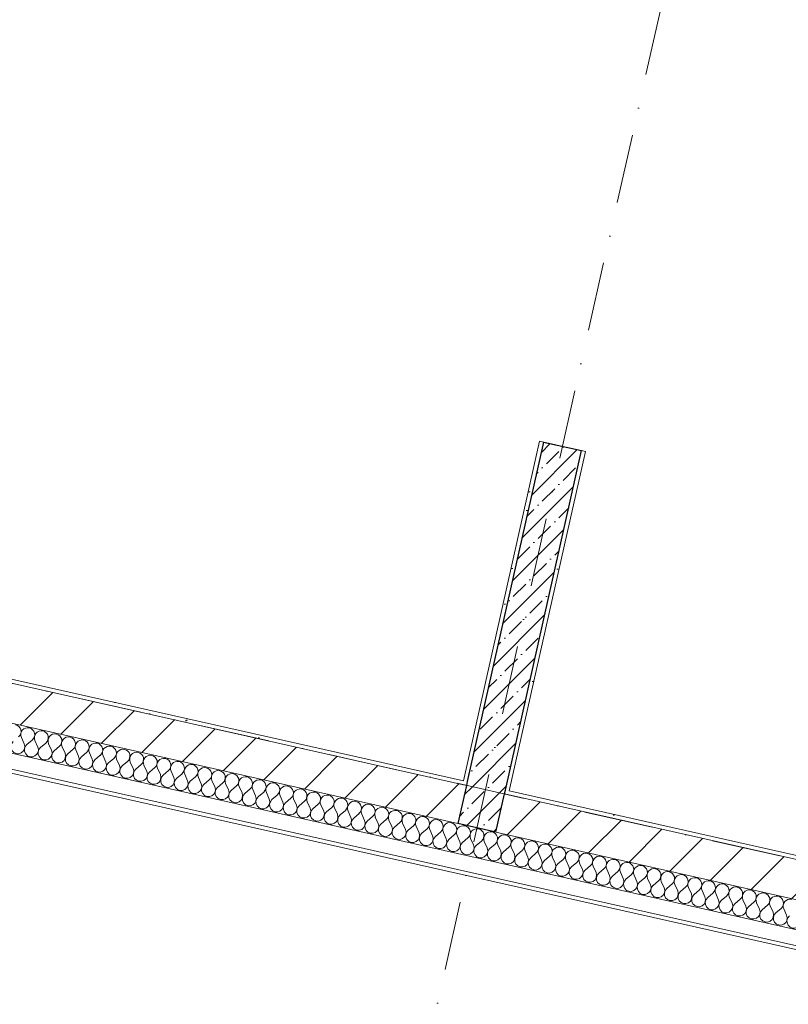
# Model space of a CAD drawing. Header units: millimetres. Extents: x -6990773 to -6682839, y 6117771 to 6220266.
# Tile 107 of 154: x -6935451 to -6931516, y 6130134 to 6135170. Entities that reach past the tile are written whole.
import ezdxf
from ezdxf.enums import TextEntityAlignment as Align

# ---------------------------------------------------------------- set-up
doc = ezdxf.new("R2010")
doc.units = ezdxf.units.MM
doc.header["$MEASUREMENT"] = 0
doc.linetypes.add('Штрихпунктирная', pattern=[670.277762, 352.777767, -176.388884, 0, -141.111112])
for name, color, linetype in [('S - МОП.АР', 7, 'Continuous'), ('АР-Стены_внутренние_пилоны.АР', 7, 'Continuous'), ('АР-Чертеж-Оси_Осевые размеры.АР', 7, 'Continuous'), ('Кровля', 7, 'Continuous')]:
    doc.layers.add(name, color=color, linetype=linetype)
for name, color, linetype, lineweight in [('АР-Стены_внутренние_пилоны.АР_Ном._пера__1', 7, 'Continuous', 30), ('АР-Стены_внутренние_пилоны.АР_Ном._пера__120', 7, 'Continuous', 30), ('АР-Чертеж-Оси_Осевые размеры.АР_Ном._пера__120', 7, 'Continuous', 0), ('Кровля_Ном._пера__1', 7, 'Continuous', 0)]:
    doc.layers.add(name, color=color, linetype=linetype, lineweight=lineweight)
doc.styles.add('РЎР“Р•РќР•Р\xa0Р\x98Р\xa0_РЎРўР\x98Р›Р¬_4', font='GOTHIC.TTF')
doc.dimstyles.new('СГЕНЕРИР_СТИЛЬ__2', dxfattribs={"dimtxt": 400, "dimasz": 332.5, "dimexe": 0.18, "dimexo": 0.0625, "dimgap": 0, "dimtad": 1, "dimdec": 0, "dimzin": 0, "dimdsep": 46, "dimtxsty": 'РЎР“Р•РќР•Р\xa0Р\x98Р\xa0_РЎРўР\x98Р›Р¬_4', "dimblk": 'ARROWHEAD_6', "dimblk1": 'ARROWHEAD_6', "dimblk2": 'ARROWHEAD_6', "dimcen": 0.09, "dimse1": 1, "dimse2": 1, "dimclrd": 7, "dimclre": 7, "dimclrt": 7, "dimazin": 0, "dimtfac": 1, "dimtdec": 4, "dimtmove": 0, "dimatfit": 3, "dimfxl": 1, "dimtolj": 1, "dimtzin": 0, "dimarcsym": 0})
pattern_1 = [(45, (-6566190.34, 6563027.8), (-111.369318, 111.369318), [0, -105, 0, -157.5]), (110, (-6565840.34, 6563027.8), (148.001588, 53.868173), [0, -77, 0, -133])]
pattern_2 = [(45, (-6566190.34, 6562677.8), (-127.27922, 127.27922), [])]
pattern_3 = [(45, (-6566190.34, 6562677.8), (-84.852814, 84.852814), []), (45, (-6566232.77, 6562720.22), (-84.852814, 84.852814), [90, -30, 0, -30])]

# ---------------------------------------------------------------- blocks, each defined once
blk = doc.blocks.new('*X51', base_point=(-6566190.3, 6562677.8))
at = {"layer": 'Кровля_Ном._пера__1', "color": 7, "linetype": 'Continuous', "lineweight": 0}
for p, q in [((-7162690.7, 6131465.7), (-7162705.3, 6131498.3)), ((-7162676.7, 6131462.6), (-7162649.6, 6131485.7)), ((-7162621, 6131450), (-7162635.6, 6131482.6)), ((-7162607, 6131446.9), (-7162579.9, 6131470.1)), ((-7162551.3, 6131434.4), (-7162565.9, 6131466.9)), ((-7162537.4, 6131431.2), (-7162510.2, 6131454.4)), ((-7162481.6, 6131418.7), (-7162496.2, 6131451.3)), ((-7162467.7, 6131415.6), (-7162440.5, 6131438.8)), ((-7162411.9, 6131403.1), (-7162426.6, 6131435.6)), ((-7162398, 6131399.9), (-7162370.8, 6131423.1)), ((-7162342.2, 6131387.4), (-7162356.9, 6131420)), ((-7162328.3, 6131384.3), (-7162301.1, 6131407.5)), ((-7162272.5, 6131371.8), (-7162287.2, 6131404.3)), ((-7162258.6, 6131368.6), (-7162231.4, 6131391.8)), ((-7162202.8, 6131356.1), (-7162217.5, 6131388.7)), ((-7162188.9, 6131353), (-7162161.7, 6131376.2)), ((-7162133.1, 6131340.5), (-7162147.8, 6131373)), ((-7162119.2, 6131337.3), (-7162092, 6131360.5)), ((-7162063.4, 6131324.8), (-7162078.1, 6131357.4)), ((-7162049.5, 6131321.7), (-7162022.3, 6131344.9)), ((-7161993.7, 6131309.2), (-7162008.4, 6131341.7)), ((-7161979.8, 6131306), (-7161952.6, 6131329.2)), ((-7161924.1, 6131293.5), (-7161938.7, 6131326.1)), ((-7161910.1, 6131290.4), (-7161882.9, 6131313.6)), ((-7161854.4, 6131277.8), (-7161869, 6131310.4)), ((-7161840.4, 6131274.7), (-7161813.3, 6131297.9)), ((-7161784.7, 6131262.2), (-7161799.3, 6131294.8)), ((-7161770.7, 6131259.1), (-7161743.6, 6131282.2)), ((-7161715, 6131246.5), (-7161729.6, 6131279.1)), ((-7161701, 6131243.4), (-7161673.9, 6131266.6)), ((-7161645.3, 6131230.9), (-7161659.9, 6131263.5)), ((-7161631.3, 6131227.8), (-7161604.2, 6131250.9)), ((-7161575.6, 6131215.2), (-7161590.2, 6131247.8)), ((-7161561.7, 6131212.1), (-7161534.5, 6131235.3)), ((-7161505.9, 6131199.6), (-7161520.5, 6131232.2)), ((-7161492, 6131196.5), (-7161464.8, 6131219.6)), ((-7161436.2, 6131183.9), (-7161450.9, 6131216.5)), ((-7161422.3, 6131180.8), (-7161395.1, 6131204)), ((-7161366.5, 6131168.3), (-7161381.2, 6131200.9)), ((-7161352.6, 6131165.2), (-7161325.4, 6131188.3)), ((-7161296.8, 6131152.6), (-7161311.5, 6131185.2)), ((-7161282.9, 6131149.5), (-7161255.7, 6131172.7)), ((-7161227.1, 6131137), (-7161241.8, 6131169.5)), ((-7161213.2, 6131133.8), (-7161186, 6131157)), ((-7161157.4, 6131121.3), (-7161172.1, 6131153.9)), ((-7161143.5, 6131118.2), (-7161116.3, 6131141.4)), ((-7161087.7, 6131105.7), (-7161102.4, 6131138.2)), ((-7161073.8, 6131102.5), (-7161046.6, 6131125.7)), ((-7161018.1, 6131090), (-7161032.7, 6131122.6)), ((-7161004.1, 6131086.9), (-7160976.9, 6131110.1)), ((-7160948.4, 6131074.4), (-7160963, 6131106.9)), ((-7160934.4, 6131071.2), (-7160907.3, 6131094.4)), ((-7160878.7, 6131058.7), (-7160893.3, 6131091.3)), ((-7160864.7, 6131055.6), (-7160837.6, 6131078.8)), ((-7160809, 6131043.1), (-7160823.6, 6131075.6)), ((-7160795, 6131039.9), (-7160767.9, 6131063.1)), ((-7160739.3, 6131027.4), (-7160753.9, 6131060)), ((-7160725.3, 6131024.3), (-7160698.2, 6131047.5)), ((-7160669.6, 6131011.8), (-7160684.2, 6131044.3)), ((-7160655.7, 6131008.6), (-7160628.5, 6131031.8)), ((-7160599.9, 6130996.1), (-7160614.5, 6131028.7)), ((-7160586, 6130993), (-7160558.8, 6131016.2)), ((-7160530.2, 6130980.4), (-7160544.9, 6131013)), ((-7160516.3, 6130977.3), (-7160489.1, 6131000.5)), ((-7160460.5, 6130964.8), (-7160475.2, 6130997.4)), ((-7160446.6, 6130961.7), (-7160419.4, 6130984.8)), ((-7160390.8, 6130949.1), (-7160405.5, 6130981.7)), ((-7160376.9, 6130946), (-7160349.7, 6130969.2)), ((-7160321.1, 6130933.5), (-7160335.8, 6130966.1)), ((-7160307.2, 6130930.4), (-7160280, 6130953.5)), ((-7160251.4, 6130917.8), (-7160266.1, 6130950.4)), ((-7160237.5, 6130914.7), (-7160210.3, 6130937.9)), ((-7160181.7, 6130902.2), (-7160196.4, 6130934.8)), ((-7160167.8, 6130899.1), (-7160140.6, 6130922.2)), ((-7160112.1, 6130886.5), (-7160126.7, 6130919.1)), ((-7160098.1, 6130883.4), (-7160070.9, 6130906.6)), ((-7160042.4, 6130870.9), (-7160057, 6130903.5)), ((-7160028.4, 6130867.7), (-7160001.3, 6130890.9)), ((-7159972.7, 6130855.2), (-7159987.3, 6130887.8)), ((-7159958.7, 6130852.1), (-7159931.6, 6130875.3)), ((-7159903, 6130839.6), (-7159917.6, 6130872.1)), ((-7159889, 6130836.4), (-7159861.9, 6130859.6)), ((-7159833.3, 6130823.9), (-7159847.9, 6130856.5)), ((-7159819.3, 6130820.8), (-7159792.2, 6130844)), ((-7159763.6, 6130808.3), (-7159778.2, 6130840.8)), ((-7159749.7, 6130805.1), (-7159722.5, 6130828.3)), ((-7159693.9, 6130792.6), (-7159708.5, 6130825.2)), ((-7159680, 6130789.5), (-7159652.8, 6130812.7)), ((-7159624.2, 6130777), (-7159638.9, 6130809.5)), ((-7159610.3, 6130773.8), (-7159583.1, 6130797)), ((-7159554.5, 6130761.3), (-7159569.2, 6130793.9)), ((-7159540.6, 6130758.2), (-7159513.4, 6130781.4)), ((-7159484.8, 6130745.7), (-7159499.5, 6130778.2)), ((-7159470.9, 6130742.5), (-7159443.7, 6130765.7)), ((-7159415.1, 6130730), (-7159429.8, 6130762.6)), ((-7159401.2, 6130726.9), (-7159374, 6130750.1)), ((-7159345.4, 6130714.4), (-7159360.1, 6130746.9)), ((-7159331.5, 6130711.2), (-7159304.3, 6130734.4)), ((-7159275.7, 6130698.7), (-7159290.4, 6130731.3)), ((-7159261.8, 6130695.6), (-7159234.6, 6130718.8)), ((-7159206.1, 6130683), (-7159220.7, 6130715.6)), ((-7159192.1, 6130679.9), (-7159164.9, 6130703.1)), ((-7159136.4, 6130667.4), (-7159151, 6130700)), ((-7159122.4, 6130664.3), (-7159095.3, 6130687.4)), ((-7159066.7, 6130651.7), (-7159081.3, 6130684.3)), ((-7159052.7, 6130648.6), (-7159025.6, 6130671.8)), ((-7158997, 6130636.1), (-7159011.6, 6130668.7)), ((-7158983, 6130633), (-7158955.9, 6130656.1)), ((-7158927.3, 6130620.4), (-7158941.9, 6130653)), ((-7158913.3, 6130617.3), (-7158886.2, 6130640.5)), ((-7158857.6, 6130604.8), (-7158872.2, 6130637.4)), ((-7158843.7, 6130601.7), (-7158816.5, 6130624.8)), ((-7158787.9, 6130589.1), (-7158802.5, 6130621.7))]:
    blk.add_line(p, q, dxfattribs=at)
for centre, start, end in [((-7162742.4, 6131528.6), 310.4717, 77.3416), ((-7162672.7, 6131512.9), 77.3416, 204.2115), ((-7162672.7, 6131512.9), 310.4717, 77.3416), ((-7162603.1, 6131497.2), 77.3416, 204.2115), ((-7162603.1, 6131497.2), 310.4717, 77.3416), ((-7162533.4, 6131481.6), 77.3416, 204.2115), ((-7162533.4, 6131481.6), 310.4717, 77.3416), ((-7162463.7, 6131465.9), 77.3416, 204.2115), ((-7162463.7, 6131465.9), 310.4717, 77.3416), ((-7162394, 6131450.3), 77.3416, 204.2115), ((-7162723.2, 6131451), 130.4717, 24.2115), ((-7162653.6, 6131435.4), 130.4717, 24.2115), ((-7162583.9, 6131419.7), 130.4717, 24.2115), ((-7162394, 6131450.3), 310.4717, 77.3416), ((-7162324.3, 6131434.6), 77.3416, 204.2115), ((-7162324.3, 6131434.6), 310.4717, 77.3416), ((-7162254.6, 6131419), 77.3416, 204.2115), ((-7162254.6, 6131419), 310.4717, 77.3416), ((-7162184.9, 6131403.3), 77.3416, 204.2115), ((-7162184.9, 6131403.3), 310.4717, 77.3416), ((-7162514.2, 6131404.1), 130.4717, 24.2115), ((-7162444.5, 6131388.4), 130.4717, 24.2115), ((-7162374.8, 6131372.8), 130.4717, 24.2115), ((-7162115.2, 6131387.7), 77.3416, 204.2115), ((-7162115.2, 6131387.7), 310.4717, 77.3416), ((-7162045.5, 6131372), 77.3416, 204.2115), ((-7162045.5, 6131372), 310.4717, 77.3416), ((-7161975.8, 6131356.4), 77.3416, 204.2115), ((-7161975.8, 6131356.4), 310.4717, 77.3416), ((-7162305.1, 6131357.1), 130.4717, 24.2115), ((-7162235.4, 6131341.5), 130.4717, 24.2115), ((-7162165.7, 6131325.8), 130.4717, 24.2115), ((-7162096, 6131310.2), 130.4717, 24.2115), ((-7161906.1, 6131340.7), 77.3416, 204.2115), ((-7161906.1, 6131340.7), 310.4717, 77.3416), ((-7161836.4, 6131325.1), 77.3416, 204.2115), ((-7161836.4, 6131325.1), 310.4717, 77.3416), ((-7161766.7, 6131309.4), 77.3416, 204.2115), ((-7161766.7, 6131309.4), 310.4717, 77.3416), ((-7162026.3, 6131294.5), 130.4717, 24.2115), ((-7161956.6, 6131278.9), 130.4717, 24.2115), ((-7161886.9, 6131263.2), 130.4717, 24.2115), ((-7161697.1, 6131293.8), 77.3416, 204.2115), ((-7161697.1, 6131293.8), 310.4717, 77.3416), ((-7161627.4, 6131278.1), 77.3416, 204.2115), ((-7161627.4, 6131278.1), 310.4717, 77.3416), ((-7161557.7, 6131262.5), 77.3416, 204.2115), ((-7161557.7, 6131262.5), 310.4717, 77.3416), ((-7161817.2, 6131247.6), 130.4717, 24.2115), ((-7161747.6, 6131231.9), 130.4717, 24.2115), ((-7161677.9, 6131216.2), 130.4717, 24.2115), ((-7161488, 6131246.8), 77.3416, 204.2115), ((-7161488, 6131246.8), 310.4717, 77.3416), ((-7161418.3, 6131231.2), 77.3416, 204.2115), ((-7161418.3, 6131231.2), 310.4717, 77.3416), ((-7161348.6, 6131215.5), 77.3416, 204.2115), ((-7161348.6, 6131215.5), 310.4717, 77.3416), ((-7161278.9, 6131199.8), 77.3416, 204.2115), ((-7161278.9, 6131199.8), 310.4717, 77.3416), ((-7161608.2, 6131200.6), 130.4717, 24.2115), ((-7161538.5, 6131184.9), 130.4717, 24.2115), ((-7161468.8, 6131169.3), 130.4717, 24.2115), ((-7161209.2, 6131184.2), 77.3416, 204.2115), ((-7161209.2, 6131184.2), 310.4717, 77.3416), ((-7161139.5, 6131168.5), 77.3416, 204.2115), ((-7161139.5, 6131168.5), 310.4717, 77.3416), ((-7161069.8, 6131152.9), 77.3416, 204.2115), ((-7161069.8, 6131152.9), 310.4717, 77.3416), ((-7161399.1, 6131153.6), 130.4717, 24.2115), ((-7161329.4, 6131138), 130.4717, 24.2115), ((-7161259.7, 6131122.3), 130.4717, 24.2115), ((-7161190, 6131106.7), 130.4717, 24.2115), ((-7161000.1, 6131137.2), 77.3416, 204.2115), ((-7161000.1, 6131137.2), 310.4717, 77.3416), ((-7160930.4, 6131121.6), 77.3416, 204.2115), ((-7160930.4, 6131121.6), 310.4717, 77.3416), ((-7160860.7, 6131105.9), 77.3416, 204.2115), ((-7160860.7, 6131105.9), 310.4717, 77.3416), ((-7161120.3, 6131091), 130.4717, 24.2115), ((-7161050.6, 6131075.4), 130.4717, 24.2115), ((-7160980.9, 6131059.7), 130.4717, 24.2115), ((-7160791.1, 6131090.3), 77.3416, 204.2115), ((-7160791.1, 6131090.3), 310.4717, 77.3416), ((-7160721.4, 6131074.6), 77.3416, 204.2115), ((-7160721.4, 6131074.6), 310.4717, 77.3416), ((-7160651.7, 6131059), 77.3416, 204.2115), ((-7160651.7, 6131059), 310.4717, 77.3416), ((-7160911.2, 6131044.1), 130.4717, 24.2115), ((-7160841.6, 6131028.4), 130.4717, 24.2115), ((-7160771.9, 6131012.8), 130.4717, 24.2115), ((-7160582, 6131043.3), 77.3416, 204.2115), ((-7160582, 6131043.3), 310.4717, 77.3416), ((-7160512.3, 6131027.7), 77.3416, 204.2115), ((-7160512.3, 6131027.7), 310.4717, 77.3416), ((-7160442.6, 6131012), 77.3416, 204.2115), ((-7160442.6, 6131012), 310.4717, 77.3416), ((-7160372.9, 6130996.4), 77.3416, 204.2115), ((-7160702.2, 6130997.1), 130.4717, 24.2115), ((-7160632.5, 6130981.5), 130.4717, 24.2115), ((-7160562.8, 6130965.8), 130.4717, 24.2115), ((-7160372.9, 6130996.4), 310.4717, 77.3416), ((-7160303.2, 6130980.7), 77.3416, 204.2115), ((-7160303.2, 6130980.7), 310.4717, 77.3416), ((-7160233.5, 6130965.1), 77.3416, 204.2115), ((-7160233.5, 6130965.1), 310.4717, 77.3416), ((-7160163.8, 6130949.4), 77.3416, 204.2115), ((-7160163.8, 6130949.4), 310.4717, 77.3416), ((-7160493.1, 6130950.1), 130.4717, 24.2115), ((-7160423.4, 6130934.5), 130.4717, 24.2115), ((-7160353.7, 6130918.8), 130.4717, 24.2115), ((-7160094.1, 6130933.8), 77.3416, 204.2115), ((-7160094.1, 6130933.8), 310.4717, 77.3416), ((-7160024.4, 6130918.1), 77.3416, 204.2115), ((-7160024.4, 6130918.1), 310.4717, 77.3416), ((-7159954.7, 6130902.4), 77.3416, 204.2115), ((-7159954.7, 6130902.4), 310.4717, 77.3416), ((-7160284, 6130903.2), 130.4717, 24.2115), ((-7160214.3, 6130887.5), 130.4717, 24.2115), ((-7160144.6, 6130871.9), 130.4717, 24.2115), ((-7160074.9, 6130856.2), 130.4717, 24.2115), ((-7159885.1, 6130886.8), 77.3416, 204.2115), ((-7159885.1, 6130886.8), 310.4717, 77.3416), ((-7159815.4, 6130871.1), 77.3416, 204.2115), ((-7159815.4, 6130871.1), 310.4717, 77.3416), ((-7159745.7, 6130855.5), 77.3416, 204.2115), ((-7159745.7, 6130855.5), 310.4717, 77.3416), ((-7160005.2, 6130840.6), 130.4717, 24.2115), ((-7159935.5, 6130824.9), 130.4717, 24.2115), ((-7159865.9, 6130809.3), 130.4717, 24.2115), ((-7159676, 6130839.8), 77.3416, 204.2115), ((-7159676, 6130839.8), 310.4717, 77.3416), ((-7159606.3, 6130824.2), 77.3416, 204.2115), ((-7159606.3, 6130824.2), 310.4717, 77.3416), ((-7159536.6, 6130808.5), 77.3416, 204.2115), ((-7159536.6, 6130808.5), 310.4717, 77.3416), ((-7159796.2, 6130793.6), 130.4717, 24.2115), ((-7159726.5, 6130778), 130.4717, 24.2115), ((-7159656.8, 6130762.3), 130.4717, 24.2115), ((-7159466.9, 6130792.9), 77.3416, 204.2115), ((-7159466.9, 6130792.9), 310.4717, 77.3416), ((-7159397.2, 6130777.2), 77.3416, 204.2115), ((-7159397.2, 6130777.2), 310.4717, 77.3416), ((-7159327.5, 6130761.6), 77.3416, 204.2115), ((-7159327.5, 6130761.6), 310.4717, 77.3416), ((-7159257.8, 6130745.9), 77.3416, 204.2115), ((-7159257.8, 6130745.9), 310.4717, 77.3416), ((-7159587.1, 6130746.7), 130.4717, 24.2115), ((-7159517.4, 6130731), 130.4717, 24.2115), ((-7159447.7, 6130715.4), 130.4717, 24.2115), ((-7159188.1, 6130730.3), 77.3416, 204.2115), ((-7159188.1, 6130730.3), 310.4717, 77.3416), ((-7159118.4, 6130714.6), 77.3416, 204.2115), ((-7159118.4, 6130714.6), 310.4717, 77.3416), ((-7159048.7, 6130699), 77.3416, 204.2115), ((-7159048.7, 6130699), 310.4717, 77.3416), ((-7159378, 6130699.7), 130.4717, 24.2115), ((-7159308.3, 6130684.1), 130.4717, 24.2115), ((-7159238.6, 6130668.4), 130.4717, 24.2115), ((-7159168.9, 6130652.7), 130.4717, 24.2115), ((-7158979, 6130683.3), 77.3416, 204.2115), ((-7158979, 6130683.3), 310.4717, 77.3416), ((-7158909.4, 6130667.7), 77.3416, 204.2115), ((-7158909.4, 6130667.7), 310.4717, 77.3416), ((-7158839.7, 6130652), 77.3416, 204.2115), ((-7158839.7, 6130652), 310.4717, 77.3416), ((-7159099.2, 6130637.1), 130.4717, 24.2115), ((-7159029.5, 6130621.4), 130.4717, 24.2115), ((-7158959.9, 6130605.8), 130.4717, 24.2115), ((-7158770, 6130636.4), 77.3416, 204.2115), ((-7158890.2, 6130590.1), 130.4717, 24.2115), ((-7158820.5, 6130574.5), 130.4717, 24.2115), ((-7158750.8, 6130558.8), 130.4717, 24.2115)]:
    blk.add_arc(centre, 35.7, start, end, dxfattribs=at)
blk = doc.blocks.new('Стена_17_6', base_point=(-7164108, 6131978))
at = {"layer": 'Кровля', "linetype": 'Continuous', "lineweight": 0, "true_color": 0x000000}
h = blk.add_hatch(dxfattribs=at)
h.set_pattern_fill('ШТУКАТУРКА__ГИПС_01_0006', color=18, style=0, pattern_type=2)
h.set_pattern_definition(pattern_1)
h.paths.add_polyline_path([(-7160442.5, 6131277.7), (-7164062.2, 6132090.7), (-7164066.6, 6132071.2), (-7160446.8, 6131258.2)])
h = blk.add_hatch(dxfattribs=at)
h.set_pattern_fill('БЛОКИ_БЕТОННЫЕ_ЭФФЕКТИВН_77', color=18, style=0, pattern_type=2)
h.set_pattern_definition(pattern_2)
h.paths.add_polyline_path([(-7160427.3, 6131253.8), (-7164086.1, 6132075.6), (-7164130, 6131880.4), (-7160471.2, 6131058.7)])
h = blk.add_hatch(dxfattribs=at)
h.set_pattern_fill('ШТУКАТУРКА__ГИПС_01_0006', color=18, style=0, pattern_type=2)
h.set_pattern_definition(pattern_1)
h.paths.add_polyline_path([(-7160422.9, 6131273.3), (-7160442.5, 6131277.7), (-7160446.8, 6131258.2), (-7160427.3, 6131253.8)])
h = blk.add_hatch(dxfattribs=at)
h.set_pattern_fill('БЛОКИ_БЕТОННЫЕ_ЭФФЕКТИВН_77', color=18, style=0, pattern_type=2)
h.set_pattern_definition(pattern_2)
h.paths.add_polyline_path([(-7156719.7, 6130421.1), (-7160232.2, 6131210), (-7160276, 6131014.9), (-7156763.5, 6130226)])
h = blk.add_hatch(dxfattribs=at)
h.set_pattern_fill('ШТУКАТУРКА__ГИПС_01_0006', color=18, style=0, pattern_type=2)
h.set_pattern_definition(pattern_1)
h.paths.add_polyline_path([(-7160208.3, 6131225.1), (-7160227.8, 6131229.5), (-7160232.2, 6131210), (-7160212.7, 6131205.6)])
h = blk.add_hatch(dxfattribs=at)
h.set_pattern_fill('ШТУКАТУРКА__ГИПС_01_0006', color=18, style=0, pattern_type=2)
h.set_pattern_definition(pattern_1)
h.paths.add_polyline_path([(-7156734.8, 6130445), (-7160208.3, 6131225.1), (-7160212.7, 6131205.6), (-7156739.2, 6130425.5)])
at = {"layer": 'Кровля_Ном._пера__1', "color": 7, "linetype": 'Continuous', "lineweight": 15}
for p, q in [((-7160427.3, 6131253.8), (-7164066.6, 6132071.2)), ((-7164130, 6131880.4), (-7160471.2, 6131058.7)), ((-7156719.7, 6130421.1), (-7160232.2, 6131210)), ((-7160471.2, 6131058.7), (-7160276, 6131014.9)), ((-7160276, 6131014.9), (-7156763.5, 6130226))]:
    blk.add_line(p, q, dxfattribs=at)
at = {"layer": 'Кровля_Ном._пера__1', "color": 7, "linetype": 'Continuous', "lineweight": 0}
for p, q in [((-7164358, 6131777.9), (-7147156.5, 6127914.5)), ((-7164521.9, 6131732.7), (-7147174, 6127836.5))]:
    blk.add_line(p, q, dxfattribs=at)
at = {"layer": 'Кровля_Ном._пера__1', "color": 7, "linetype": 'Continuous', "lineweight": 30}
for p, q in [((-7160427.3, 6131253.8), (-7160471.2, 6131058.7)), ((-7160422.9, 6131273.3), (-7160427.3, 6131253.8)), ((-7160276, 6131014.9), (-7160232.2, 6131210)), ((-7160232.2, 6131210), (-7160227.8, 6131229.5))]:
    blk.add_line(p, q, dxfattribs=at)
at = {"layer": 'Кровля_Ном._пера__1', "color": 7, "linetype": 'Continuous', "lineweight": 0, "flags": 128}
for points in [[(-7160442.5, 6131277.7), (-7164062.2, 6132090.7)], [(-7164604.3, 6131730.8), (-7147178.4, 6127817)], [(-7156734.8, 6130445), (-7160208.3, 6131225.1)]]:
    blk.add_lwpolyline(points, dxfattribs=at)
at = {"layer": 'Кровля', "color": 7, "lineweight": 0}
blk.add_blockref('*X51', (-6566190.3, 6562677.8), dxfattribs=at)
blk = doc.blocks.new('Стена_24_6', base_point=(-7159935.4, 6132987.9))
at = {"layer": 'АР-Стены_внутренние_пилоны.АР', "linetype": 'Continuous', "lineweight": 0, "true_color": 0x000000}
h = blk.add_hatch(dxfattribs=at)
h.set_pattern_fill('ШТУКАТУРКА__ГИПС_01_0006', color=18, style=0, pattern_type=2)
h.set_pattern_definition(pattern_1)
h.paths.add_polyline_path([(-7160052.5, 6133014.2), (-7160442.5, 6131277.7), (-7160422.9, 6131273.3), (-7160033, 6133009.9)])
h = blk.add_hatch(dxfattribs=at)
h.set_pattern_fill('ЖЕЛЕЗОБЕТОН__PROJECT__0006', color=18, style=0, pattern_type=2)
h.set_pattern_definition(pattern_3)
h.paths.add_polyline_path([(-7160033, 6133009.9), (-7160422.9, 6131273.3), (-7160227.8, 6131229.5), (-7159837.8, 6132966)])
h = blk.add_hatch(dxfattribs=at)
h.set_pattern_fill('ШТУКАТУРКА__ГИПС_01_0006', color=18, style=0, pattern_type=2)
h.set_pattern_definition(pattern_1)
h.paths.add_polyline_path([(-7160208.3, 6131225.1), (-7159818.3, 6132961.6), (-7159837.8, 6132966), (-7160227.8, 6131229.5)])
h = blk.add_hatch(dxfattribs=at)
h.set_pattern_fill('ЖЕЛЕЗОБЕТОН__PROJECT__0006', color=18, style=0, pattern_type=2)
h.set_pattern_definition(pattern_3)
h.paths.add_polyline_path([(-7160232.2, 6131210), (-7160427.3, 6131253.8), (-7160471.2, 6131058.7), (-7160276, 6131014.9)])
h = blk.add_hatch(dxfattribs=at)
h.set_pattern_fill('ЖЕЛЕЗОБЕТОН__PROJECT__0006', color=18, style=0, pattern_type=2)
h.set_pattern_definition(pattern_3)
h.paths.add_polyline_path([(-7160227.8, 6131229.5), (-7160422.9, 6131273.3), (-7160427.3, 6131253.8), (-7160232.2, 6131210)])
at = {"layer": 'АР-Стены_внутренние_пилоны.АР_Ном._пера__1', "color": 7, "linetype": 'Continuous', "lineweight": 30}
for p, q in [((-7160033, 6133009.9), (-7160422.9, 6131273.3)), ((-7160227.8, 6131229.5), (-7159837.8, 6132966))]:
    blk.add_line(p, q, dxfattribs=at)
at = {"layer": 'АР-Стены_внутренние_пилоны.АР_Ном._пера__1', "color": 7, "linetype": 'Continuous', "lineweight": 0, "flags": 128}
for points in [[(-7160052.5, 6133014.2), (-7160442.5, 6131277.7)], [(-7160052.5, 6133014.2), (-7160033, 6133009.9)], [(-7160208.3, 6131225.1), (-7159818.3, 6132961.6)], [(-7159837.8, 6132966), (-7159818.3, 6132961.6)]]:
    blk.add_lwpolyline(points, dxfattribs=at)
at = {"layer": 'АР-Стены_внутренние_пилоны.АР_Ном._пера__1', "color": 7, "linetype": 'Continuous', "lineweight": 30, "flags": 128}
blk.add_lwpolyline([(-7160033, 6133009.9), (-7159837.8, 6132966)], dxfattribs=at)
at = {"layer": 'Кровля_Ном._пера__1', "color": 7, "linetype": 'Continuous', "lineweight": 30}
for p, q in [((-7160427.3, 6131253.8), (-7160471.2, 6131058.7)), ((-7160422.9, 6131273.3), (-7160427.3, 6131253.8)), ((-7160276, 6131014.9), (-7160232.2, 6131210)), ((-7160232.2, 6131210), (-7160227.8, 6131229.5))]:
    blk.add_line(p, q, dxfattribs=at)
at = {"layer": 'Кровля_Ном._пера__1', "color": 7, "linetype": 'Continuous', "lineweight": 15}
blk.add_line((-7160471.2, 6131058.7), (-7160276, 6131014.9), dxfattribs=at)
blk = doc.blocks.new('Стандартный Маркер Сетки[15]_6', base_point=(-7156826.9, 6146828.2))
at = {"layer": 'АР-Чертеж-Оси_Осевые размеры.АР_Ном._пера__120', "color": 7, "linetype": 'Штрихпунктирная', "lineweight": 0}
blk.add_line((-7156933.5, 6146353.6), (-7161717.2, 6125054.2), dxfattribs=at)
at = {"layer": 'АР-Чертеж-Оси_Осевые размеры.АР_Ном._пера__120', "color": 7, "lineweight": 0, "style": 'РЎР“Р•РќР•Р\xa0Р\x98Р\xa0_РЎРўР\x98Р›Р¬_4'}
blk.add_attdef('AC_MarkerText_1', text='', height=350, rotation=347.3417, dxfattribs=at).set_placement((-7161863.5, 6124272.8), align=Align.TOP_CENTER)
blk = doc.blocks.new('Стандартный Маркер Сетки[28]_6', base_point=(-7156826.9, 6146828.2))
at = {"layer": 'АР-Чертеж-Оси_Осевые размеры.АР_Ном._пера__120', "color": 7, "linetype": 'Штрихпунктирная', "lineweight": 0}
blk.add_line((-7156933.5, 6146353.6), (-7161717.2, 6125054.2), dxfattribs=at)
at = {"layer": 'АР-Чертеж-Оси_Осевые размеры.АР_Ном._пера__120', "color": 7, "lineweight": 0, "style": 'РЎР“Р•РќР•Р\xa0Р\x98Р\xa0_РЎРўР\x98Р›Р¬_4'}
blk.add_attdef('AC_MarkerText_1', text='', height=350, rotation=347.3417, dxfattribs=at).set_placement((-7161863.5, 6124272.8), align=Align.TOP_CENTER)
blk = doc.blocks.new('ARROWHEAD_6')
at = {"color": 0, "linetype": 'Continuous', "lineweight": 0}
for p, q in [((-0.5, -0.5), (0.5, 0.5)), ((0, 0), (-1, 0))]:
    blk.add_line(p, q, dxfattribs=at)
blk = doc.blocks.new('*D186', base_point=(-6566190.3, 6562677.8))
at = {"layer": 'Defpoints', "color": 0, "linetype": 'Continuous', "transparency": 16777216}
for p in [(-6931973.4, 6136099.2), (-6928314.2, 6135051.1), (-6934291.1, 6125779.7)]:
    blk.add_point(p, dxfattribs=at)
at = {"layer": 'АР-Чертеж-Оси_Осевые размеры.АР', "color": 7, "linetype": 'Continuous', "lineweight": -2, "transparency": 16777216}
for p, q in [((-6933966.7, 6125706.8), (-6933039.6, 6125498.6)), ((-6930907.9, 6125019.8), (-6931871.6, 6125236.3))]:
    blk.add_line(p, q, dxfattribs=at)
at = {"layer": 'АР-Чертеж-Оси_Осевые размеры.АР', "color": 7, "linetype": 'Continuous', "lineweight": -2, "transparency": 16777216, "xscale": 332.5, "yscale": 332.5, "zscale": 332.5}
for p, rotation in [((-6934291.1, 6125779.7), 167.3417232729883), ((-6930583.5, 6124947), 347.3417232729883)]:
    blk.add_blockref('ARROWHEAD_6', p, dxfattribs=dict(at, rotation=rotation))
at = {"layer": 'АР-Чертеж-Оси_Осевые размеры.АР', "color": 7, "linetype": 'Continuous', "lineweight": 0, "transparency": 16777216, "insert": (-6932455.6, 6125367.4), "char_height": 400, "attachment_point": 5, "rotation": 347.3417, "style": 'РЎР“Р•РќР•Р\xa0Р\x98Р\xa0_РЎРўР\x98Р›Р¬_4'}
blk.add_mtext('\\A1;3800', dxfattribs=at)
blk = doc.blocks.new('*D187', base_point=(-6566190.3, 6562677.8))
at = {"layer": 'Defpoints', "color": 0, "linetype": 'Continuous', "transparency": 16777216}
for p in [(-6931973.4, 6136099.2), (-6936118.3, 6135669.5), (-6938145.1, 6126645.3)]:
    blk.add_point(p, dxfattribs=at)
at = {"layer": 'АР-Чертеж-Оси_Осевые размеры.АР', "color": 7, "linetype": 'Continuous', "lineweight": -2, "transparency": 16777216}
for p, q in [((-6937820.7, 6126572.4), (-6936820.3, 6126347.7)), ((-6934615.5, 6125852.6), (-6935652.4, 6126085.4))]:
    blk.add_line(p, q, dxfattribs=at)
at = {"layer": 'АР-Чертеж-Оси_Осевые размеры.АР', "color": 7, "linetype": 'Continuous', "lineweight": -2, "transparency": 16777216, "xscale": 332.5, "yscale": 332.5, "zscale": 332.5}
for p, rotation in [((-6938145.1, 6126645.3), 167.3417232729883), ((-6934291.1, 6125779.7), 347.3417232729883)]:
    blk.add_blockref('ARROWHEAD_6', p, dxfattribs=dict(at, rotation=rotation))
at = {"layer": 'АР-Чертеж-Оси_Осевые размеры.АР', "color": 7, "linetype": 'Continuous', "lineweight": 0, "transparency": 16777216, "insert": (-6936236.4, 6126216.6), "char_height": 400, "attachment_point": 5, "rotation": 347.3417, "style": 'РЎР“Р•РќР•Р\xa0Р\x98Р\xa0_РЎРўР\x98Р›Р¬_4'}
blk.add_mtext('\\A1;3950', dxfattribs=at)
blk = doc.blocks.new('Стандартный Маркер Сетки[87]_1', base_point=(-6989784.7, 6143970.3))
at = {"layer": 'АР-Чертеж-Оси_Осевые размеры.АР_Ном._пера__120', "color": 7, "linetype": 'Штрихпунктирная', "lineweight": 0}
blk.add_line((-6988809, 6143751.1), (-6909867.8, 6126021.4), dxfattribs=at)
at = {"layer": 'АР-Чертеж-Оси_Осевые размеры.АР_Ном._пера__120', "color": 7, "lineweight": 0, "style": 'РЎР“Р•РќР•Р\xa0Р\x98Р\xa0_РЎРўР\x98Р›Р¬_4'}
for tag, p in [('AC_MarkerText_1_0', (-6990202.6, 6144260.9)), ('AC_MarkerText_1_1', (-6908334.4, 6125873.7))]:
    blk.add_attdef(tag, text='', height=350, rotation=347.3417, dxfattribs=at).set_placement(p, align=Align.TOP_CENTER)
blk = doc.blocks.new('Стандартный Маркер Сетки[92]_1', base_point=(-6989784.7, 6143970.3))
at = {"layer": 'АР-Чертеж-Оси_Осевые размеры.АР_Ном._пера__120', "color": 7, "linetype": 'Штрихпунктирная', "lineweight": 0}
blk.add_line((-6988809, 6143751.1), (-6909867.8, 6126021.4), dxfattribs=at)
at = {"layer": 'АР-Чертеж-Оси_Осевые размеры.АР_Ном._пера__120', "color": 7, "lineweight": 0, "style": 'РЎР“Р•РќР•Р\xa0Р\x98Р\xa0_РЎРўР\x98Р›Р¬_4'}
for tag, p in [('AC_MarkerText_1_0', (-6990202.6, 6144260.9)), ('AC_MarkerText_1_1', (-6908334.4, 6125873.7))]:
    blk.add_attdef(tag, text='', height=350, rotation=347.3417, dxfattribs=at).set_placement(p, align=Align.TOP_CENTER)
blk = doc.blocks.new('Стандартный Маркер Сетки[96]_1', base_point=(-6989784.7, 6143970.3))
at = {"layer": 'АР-Чертеж-Оси_Осевые размеры.АР_Ном._пера__120', "color": 7, "linetype": 'Штрихпунктирная', "lineweight": 0}
blk.add_line((-6988809, 6143751.1), (-6909867.8, 6126021.4), dxfattribs=at)
at = {"layer": 'АР-Чертеж-Оси_Осевые размеры.АР_Ном._пера__120', "color": 7, "lineweight": 0, "style": 'РЎР“Р•РќР•Р\xa0Р\x98Р\xa0_РЎРўР\x98Р›Р¬_4'}
for tag, p in [('AC_MarkerText_1_0', (-6990202.6, 6144260.9)), ('AC_MarkerText_1_1', (-6908334.4, 6125873.7))]:
    blk.add_attdef(tag, text='', height=350, rotation=347.3417, dxfattribs=at).set_placement(p, align=Align.TOP_CENTER)
blk = doc.blocks.new('Стандартный Маркер Сетки[102]_1', base_point=(-6989784.7, 6143970.3))
at = {"layer": 'АР-Чертеж-Оси_Осевые размеры.АР_Ном._пера__120', "color": 7, "linetype": 'Штрихпунктирная', "lineweight": 0}
blk.add_line((-6988809, 6143751.1), (-6909867.8, 6126021.4), dxfattribs=at)
at = {"layer": 'АР-Чертеж-Оси_Осевые размеры.АР_Ном._пера__120', "color": 7, "lineweight": 0, "style": 'РЎР“Р•РќР•Р\xa0Р\x98Р\xa0_РЎРўР\x98Р›Р¬_4'}
for tag, p in [('AC_MarkerText_1_0', (-6990202.6, 6144260.9)), ('AC_MarkerText_1_1', (-6908334.4, 6125873.7))]:
    blk.add_attdef(tag, text='', height=350, rotation=347.3417, dxfattribs=at).set_placement(p, align=Align.TOP_CENTER)

msp = doc.modelspace()

# ---------------------------------------------------------------- linework, layer by layer
at = {"layer": 'S - МОП.АР', "color": 254, "linetype": 'Continuous', "lineweight": 0, "true_color": 0xd1c7d6, "flags": 128}
msp.add_lwpolyline([(-6935725.4, 6136871.6), (-6936799.1, 6132090.7), (-6933179.3, 6131277.8), (-6932789.3, 6133014.2), (-6932555.2, 6132961.6), (-6932945.2, 6131225.2), (-6929471.7, 6130445.1), (-6929224.1, 6131547.5), (-6928941.1, 6131484), (-6929188.7, 6130381.5), (-6926192.9, 6129708.7), (-6925726.5, 6131787), (-6925492.3, 6131734.4), (-6925959, 6129656.2), (-6919031.5, 6128100.4)], dxfattribs=at)
at = {"layer": 'АР-Стены_внутренние_пилоны.АР_Ном._пера__120', "color": 7, "linetype": 'Continuous', "lineweight": 30}
msp.add_line((-6933012.9, 6131014.9), (-6933208, 6131058.7), dxfattribs=at)

# ---------------------------------------------------------------- block references
at = {"layer": 'АР-Стены_внутренние_пилоны.АР', "color": 7, "lineweight": 0}
msp.add_blockref('Стена_24_6', (-6932672.3, 6132987.9), dxfattribs=at)
at = {"layer": 'АР-Чертеж-Оси_Осевые размеры.АР', "color": 8, "linetype": 'Continuous', "lineweight": 15}
for name, p in [('Стандартный Маркер Сетки[15]_6', (-6929563.8, 6146828.2)), ('Стандартный Маркер Сетки[28]_6', (-6929563.8, 6146828.2)), ('Стандартный Маркер Сетки[87]_1', (-6989784.7, 6143970.3)), ('Стандартный Маркер Сетки[92]_1', (-6989784.7, 6143970.3)), ('Стандартный Маркер Сетки[96]_1', (-6989784.7, 6143970.3)), ('Стандартный Маркер Сетки[102]_1', (-6989784.7, 6143970.3))]:
    msp.add_blockref(name, p, dxfattribs=at)
at = {"layer": 'Кровля', "color": 7, "lineweight": 0}
msp.add_blockref('Стена_17_6', (-6936844.9, 6131978), dxfattribs=at)

# ---------------------------------------------------------------- dimensions: what is measured, and where the dimension line sits
at = {"layer": 'АР-Чертеж-Оси_Осевые размеры.АР', "color": 7, "linetype": 'Continuous', "lineweight": 0}
for base, p1, p2, picture, middle in [((-6938145.1, 6126645.3), (-6931973.4, 6136099.2), (-6936118.3, 6135669.5), '*D187', (-6936236.4, 6126216.6)), ((-6934291.1, 6125779.7), (-6928314.2, 6135051.1), (-6931973.4, 6136099.2), '*D186', (-6932455.6, 6125367.4))]:
    dim = msp.add_linear_dim(base=base, p1=p1, p2=p2, angle=167.3417, dimstyle='СГЕНЕРИР_СТИЛЬ__2', dxfattribs=at)
    dim.commit()
    dim.dimension.update_dxf_attribs({"geometry": picture, "text_midpoint": middle, "dimtype": 160, "text_rotation": 347.3417})

doc.saveas('drawing.dxf')
